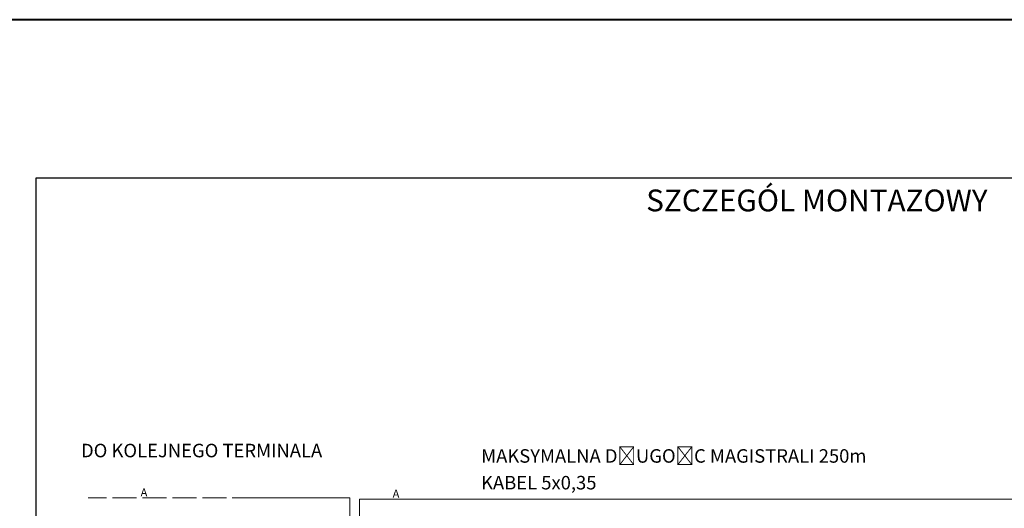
# Model space of a CAD drawing. Header units: millimetres. Extents: x 22250 to 51280, y -5012 to 7692.
# Tile 175 of 183: x 50635 to 50872, y 2956 to 3074. Entities that reach past the tile are written whole.
import ezdxf

# ---------------------------------------------------------------- set-up
doc = ezdxf.new("R2010")
doc.units = ezdxf.units.MM
doc.layers.add('00 CCTV IP - MIWI', color=10, linetype='Continuous')
doc.layers.add('Warstwa 1', color=253, linetype='Continuous', lineweight=5)
doc.styles.get("Standard").update_dxf_attribs({"font": 'arial.ttf'})

# ---------------------------------------------------------------- blocks, each defined once
blk = doc.blocks.new('*U586')
at = {"lineweight": 40}
blk.add_lwpolyline([(-18, 1), (-1, 1), (-1, 28.7), (-18, 28.7)], close=True, dxfattribs=at)

msp = doc.modelspace()

# ---------------------------------------------------------------- linework, layer by layer
at = {"layer": '00 CCTV IP - MIWI', "color": 250}
for p, q in [((50639.23, 3035.5), (51159.59, 3035.5)), ((50639.23, 2738.95), (50639.23, 3035.5))]:
    msp.add_line(p, q, dxfattribs=at)
at = {"layer": 'Warstwa 1', "color": 5, "lineweight": 9}
for points in [[(50656.19, 2958.5), (50656.19, 2958.5), (50651.79, 2958.5), (50651.79, 2958.5)], [(50663.41, 2958.5), (50663.41, 2958.5), (50657.63, 2958.5), (50657.63, 2958.5)], [(50670.56, 2958.5), (50670.56, 2958.5), (50664.79, 2958.5), (50664.79, 2958.5)], [(50677.79, 2958.5), (50677.79, 2958.5), (50672.01, 2958.5), (50672.01, 2958.5)], [(50685.01, 2958.5), (50685.01, 2958.5), (50679.23, 2958.5), (50679.23, 2958.5)], [(50690.78, 2958.5), (50690.78, 2958.5), (50686.38, 2958.5), (50686.38, 2958.5)], [(50714.65, 2958.5), (50714.65, 2958.5), (50690.78, 2958.5), (50690.78, 2958.5)], [(50714.65, 2827.69), (50714.65, 2827.69), (50714.65, 2958.5), (50714.65, 2958.5)], [(50716.99, 2816.41), (50716.99, 2816.41), (50716.99, 2958.15), (50716.99, 2958.15)]]:
    msp.add_open_spline(points, degree=3, dxfattribs=at)
msp.add_open_spline([(50716.99, 2958.15), (50716.99, 2958.15), (50886.99, 2958.15), (50886.99, 2958.15), (50886.99, 2958.15), (50886.99, 2958.15), (51018.74, 2958.15), (51018.74, 2958.15)], degree=3, knots=[0, 0, 0, 0, 0.5, 0.5, 0.5, 0.5, 1, 1, 1, 1], dxfattribs=at)

# ---------------------------------------------------------------- block references
at = {"xscale": 50, "yscale": 50, "zscale": 50}
msp.add_blockref('*U586', (51280.22, 1638.5), dxfattribs=at)

# ---------------------------------------------------------------- texts
at = {"attachment_point": 1}
for s, width, insert, char_height in [('SZCZEGÓL MONTAZOWY', 129.1087, (50785.95, 3032.65), 5.25), ('DO KOLEJNEGO TERMINALA', 129.1087, (50650.03, 2971.49), 3.2491), ('MAKSYMALNA DŁUGOŚC MAGISTRALI 250m', 306.405, (50746.27, 2970.19), 3.2491), ('KABEL 5x0,35 ', 106.2697, (50746.24, 2963.76), 3.2491), ('{\\H0.5x;A}', 0.0187, (50664.36, 2960.78), 3.899), ('{\\H0.5x;A}', 0.0187, (50724.98, 2960.44), 3.899)]:
    msp.add_mtext_dynamic_manual_height_columns(s, width=width, gutter_width=0.0375, heights=[0], dxfattribs=dict(at, insert=insert, char_height=char_height))

doc.saveas('drawing.dxf')
